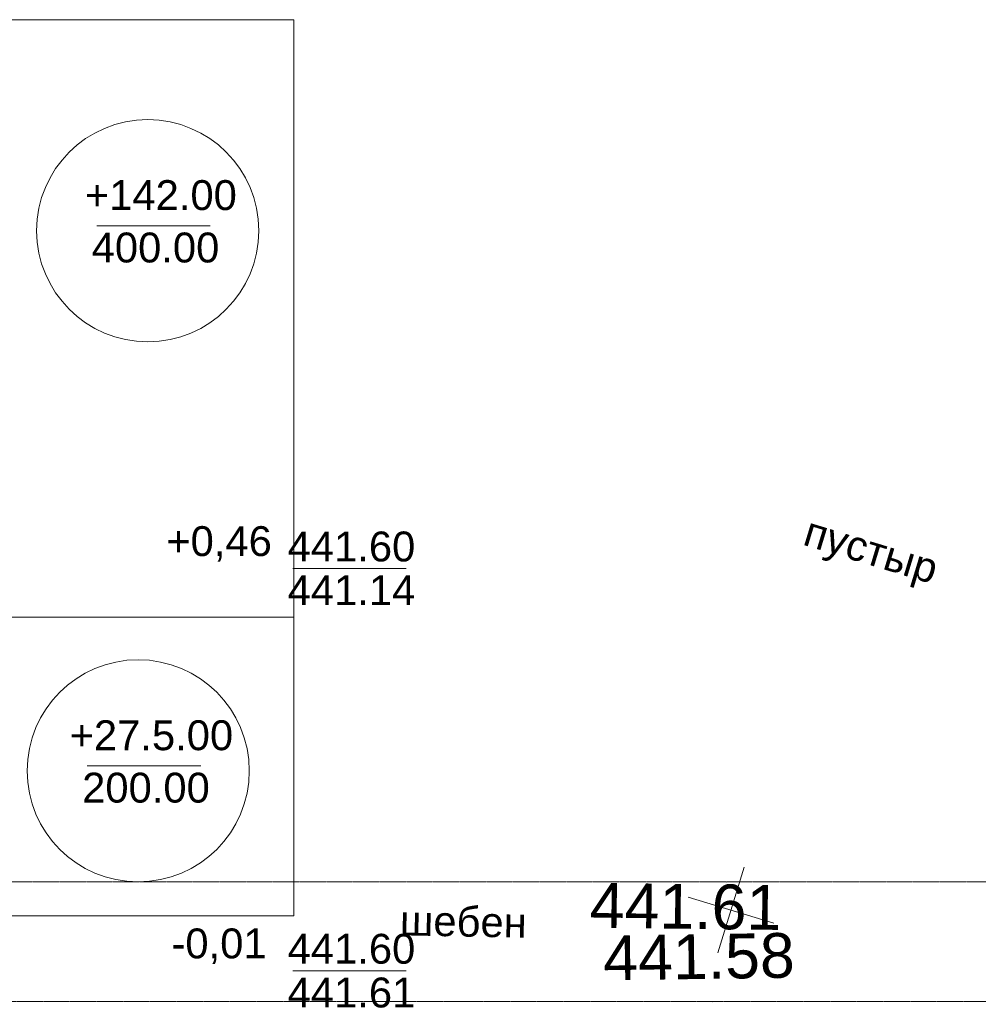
# Model space of a CAD drawing. Header units: millimetres. Extents: x 918404 to 1362154, y 4120617 to 4364104.
# Tile 253 of 256: x 1063741 to 1070158, y 4209240 to 4215832. Entities that reach past the tile are written whole.
import ezdxf

# ---------------------------------------------------------------- set-up
doc = ezdxf.new("R2010")
doc.units = ezdxf.units.MM
doc.header["$MEASUREMENT"] = 0
doc.linetypes.add('Д_ТРОТ_ТРУБА', pattern=[1.5, 0.75, -0.75])
for name, color, linetype, lineweight in [('(001) Сетка_Ном._пера__132', 132, 'Continuous', 18), ('(038) Деревья_Ном._пера__1', 1, 'Continuous', 18), ('(038) Деревья_Ном._пера__5', 5, 'Continuous', 18), ('0_Ном._пера__20', 20, 'Continuous', 18), ('0_Ном._пера__7', 7, 'Continuous', 18), ('надписи ВК_Ном._пера__1', 1, 'Continuous', 18), ('надписи ВК_Ном._пера__7', 7, 'Continuous', 18), ('ТОЧКИ_Ном._пера__6', 6, 'Continuous', 18)]:
    doc.layers.add(name, color=color, linetype=linetype, lineweight=lineweight)
for name, color, linetype, lineweight, true_color in [('(002) Рамка_Ном._пера__252', 7, 'Continuous', 18, 0x929292), ('(007) Здания_Ном._пера__252', 7, 'Continuous', 18, 0x929292), ('ВЫСОТА_Ном._пера__252', 7, 'Continuous', 18, 0x929292)]:
    doc.layers.add(name, color=color, linetype=linetype, lineweight=lineweight, true_color=true_color)
doc.styles.add('СГЕНЕРИР_СТИЛЬ_1', font='arial.ttf')
doc.styles.add('СГЕНЕРИР_СТИЛЬ_2', font='arial.ttf')

msp = doc.modelspace()

# ---------------------------------------------------------------- linework, layer by layer
at = {"layer": '(001) Сетка_Ном._пера__132', "linetype": 'Continuous'}
for p, q in [((1068589.8, 4210157.3), (1068415.1, 4209583.3)), ((1068215.4, 4209957.6), (1068789.5, 4209782.9))]:
    msp.add_line(p, q, dxfattribs=at)
at = {"layer": '0_Ном._пера__20', "linetype": 'Continuous'}
for centre in [(1064598.4, 4214419.2), (1064534.8, 4210802.9)]:
    msp.add_circle(centre, 743.6, dxfattribs=at)
at = {"layer": '0_Ном._пера__7', "linetype": 'Д_ТРОТ_ТРУБА', "flags": 128}
for points in [[(1051408.8, 4210632.2), (1051512.8, 4210574.2), (1051632.1, 4210543.5), (1051821, 4210517), (1058151, 4210059.3), (1071064.6, 4210059.3), (1076925, 4211039.2)], [(1052189.6, 4209688.2), (1058122.2, 4209259.3), (1071131.1, 4209259.3), (1077511.2, 4210326.1)]]:
    msp.add_lwpolyline(points, dxfattribs=at)
at = {"layer": 'надписи ВК_Ном._пера__1', "linetype": 'Continuous'}
for p, q in [((1061576.4, 4215831.8), (1065576.4, 4215831.8)), ((1065576.4, 4215831.8), (1065576.4, 4211831.8)), ((1065576.4, 4211831.8), (1061576.4, 4211831.8)), ((1061576.4, 4211831.8), (1065576.4, 4211831.8)), ((1065576.4, 4211831.8), (1065576.4, 4209831.8)), ((1065576.4, 4209831.8), (1061576.4, 4209831.8))]:
    msp.add_line(p, q, dxfattribs=at)
at = {"layer": 'надписи ВК_Ном._пера__7', "linetype": 'Continuous'}
for p, q in [((1064257.3, 4214452.4), (1065016.8, 4214452.4)), ((1065569, 4212157.9), (1066328.5, 4212157.9)), ((1064193.7, 4210836.1), (1064953.2, 4210836.1)), ((1065569, 4209464.6), (1066328.5, 4209464.6))]:
    msp.add_line(p, q, dxfattribs=at)
at = {"layer": 'ТОЧКИ_Ном._пера__6', "linetype": 'Continuous'}
for p, q in [((1068464.3, 4210059.3), (1068473.9, 4210056.4)), ((1068367, 4209259.3), (1068376.6, 4209256.4))]:
    msp.add_line(p, q, dxfattribs=at)

# ---------------------------------------------------------------- texts
at = {"layer": '(002) Рамка_Ном._пера__252', "linetype": 'Continuous', "insert": (1066284.7, 4209699), "char_height": 200, "attachment_point": 7, "rotation": 358.86361, "style": 'СГЕНЕРИР_СТИЛЬ_1'}
msp.add_mtext('{шебен}', dxfattribs=at)
at = {"layer": '(007) Здания_Ном._пера__252', "linetype": 'Continuous', "insert": (1068957.3, 4212261.4), "char_height": 200, "attachment_point": 7, "rotation": 343.07836, "style": 'СГЕНЕРИР_СТИЛЬ_1'}
msp.add_mtext('{пустыр}', dxfattribs=at)
at = {"layer": '(038) Деревья_Ном._пера__1', "linetype": 'Continuous', "char_height": 200, "attachment_point": 5, "style": 'СГЕНЕРИР_СТИЛЬ_2'}
for s, insert in [('{400.00}', (1064650.4, 4214305.1)), ('{441.60}', (1065962.1, 4212303.4)), ('{441.14}', (1065962.1, 4212012.2)), ('{200.00}', (1064586.7, 4210688.7)), ('{441.60}', (1065962.1, 4209610.1)), ('{441.61}', (1065962.1, 4209317.3))]:
    msp.add_mtext(s, dxfattribs=dict(at, insert=insert))
at = {"layer": '(038) Деревья_Ном._пера__5', "linetype": 'Continuous', "char_height": 200, "attachment_point": 5, "style": 'СГЕНЕРИР_СТИЛЬ_2'}
for s, insert in [('{+142.00}', (1064686.2, 4214656)), ('{+0,46}', (1065075.7, 4212322.1)), ('{+27.5.00}', (1064622.6, 4211039.6)), ('{-0,01}', (1065075.7, 4209628.8))]:
    msp.add_mtext(s, dxfattribs=dict(at, insert=insert))
at = {"layer": 'ВЫСОТА_Ном._пера__252', "linetype": 'Continuous', "char_height": 300, "attachment_point": 4, "style": 'СГЕНЕРИР_СТИЛЬ_1'}
for s, insert, rotation in [('{441.61}', (1067557.6, 4209901.1), 359.29831), ('{441.58}', (1067647.4, 4209547.7), 0.82532)]:
    msp.add_mtext(s, dxfattribs=dict(at, insert=insert, rotation=rotation))

doc.saveas('drawing.dxf')
